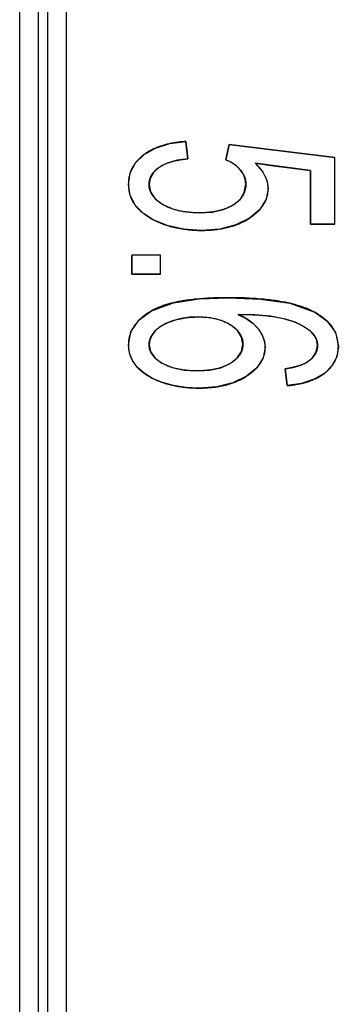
# Model space of a CAD drawing. Header units: millimetres. Extents: x -360 to -91, y -544 to -437.
# Tile 30 of 40: x -176.03 to -172.62, y -492.28 to -481.75. Entities that reach past the tile are written whole.
import ezdxf

# ---------------------------------------------------------------- set-up
doc = ezdxf.new("R2010")
doc.units = ezdxf.units.MM
doc.header["$LTSCALE"] = 16.335
doc.layers.get('0').update_dxf_attribs({"linetype": 'CONTINUOUS'})

msp = doc.modelspace()

# ---------------------------------------------------------------- linework, layer by layer
at = {"color": 3, "linetype": 'Continuous'}
for p, q in [((-176.029, -493.888), (-176.029, -464.888)), ((-175.529, -523.488), (-175.529, -464.888)), ((-175.829, -523.288), (-175.829, -465.088)), ((-175.729, -523.288), (-175.729, -465.088))]:
    msp.add_line(p, q, dxfattribs=at)
at = {"color": 7, "linetype": 'Continuous'}
for p, q in [((-174.253, -483.049), (-174.229, -483.233)), ((-174.229, -483.233), (-174.253, -483.049)), ((-173.789, -483.08), (-173.822, -483.245)), ((-173.822, -483.245), (-173.789, -483.08)), ((-173.413, -483.126), (-173.789, -483.08)), ((-173.789, -483.08), (-173.413, -483.126)), ((-172.659, -483.219), (-173.413, -483.126)), ((-173.413, -483.126), (-172.659, -483.219)), ((-172.659, -483.932), (-172.659, -483.219)), ((-172.659, -483.932), (-172.659, -483.219)), ((-174.356, -483.253), (-174.35, -483.251)), ((-174.35, -483.251), (-174.344, -483.25)), ((-173.509, -483.282), (-173.312, -483.308)), ((-172.918, -483.359), (-173.509, -483.282)), ((-173.312, -483.308), (-173.115, -483.333)), ((-173.115, -483.333), (-172.918, -483.359)), ((-172.918, -483.359), (-172.918, -483.932)), ((-172.918, -483.932), (-172.918, -483.359)), ((-173.743, -483.727), (-173.75, -483.731)), ((-173.845, -483.775), (-173.849, -483.776)), ((-173.835, -483.771), (-173.839, -483.773)), ((-172.659, -483.932), (-172.918, -483.932)), ((-172.918, -483.932), (-172.659, -483.932)), ((-174.522, -484.265), (-174.829, -484.265)), ((-174.522, -484.265), (-174.829, -484.265)), ((-174.829, -484.265), (-174.829, -484.468)), ((-174.829, -484.468), (-174.829, -484.265)), ((-174.522, -484.468), (-174.522, -484.265)), ((-174.522, -484.468), (-174.522, -484.265)), ((-174.522, -484.468), (-174.829, -484.468)), ((-174.829, -484.468), (-174.522, -484.468)), ((-173.139, -484.781), (-172.872, -484.877)), ((-174.753, -484.961), (-174.62, -484.862)), ((-173.695, -484.899), (-173.607, -484.943)), ((-172.868, -484.879), (-172.872, -484.877)), ((-172.865, -484.881), (-172.868, -484.879)), ((-172.861, -484.883), (-172.865, -484.881)), ((-172.922, -485.077), (-172.914, -485.083)), ((-174.698, -485.53), (-174.771, -485.465)), ((-173.993, -485.495), (-174.005, -485.496)), ((-173.168, -485.662), (-173.189, -485.483)), ((-173.189, -485.483), (-173.168, -485.662)), ((-173.115, -485.469), (-173.122, -485.471)), ((-173.109, -485.468), (-173.115, -485.469)), ((-173.102, -485.466), (-173.109, -485.468)), ((-173.097, -485.465), (-173.102, -485.466)), ((-173.089, -485.463), (-173.097, -485.465)), ((-173.61, -485.566), (-173.602, -485.561)), ((-173.602, -485.561), (-173.61, -485.566))]:
    msp.add_line(p, q, dxfattribs=at)
for points in [[(-174.699, -483.189), (-174.575, -483.119), (-174.424, -483.072), (-174.253, -483.049)], [(-174.424, -483.072), (-174.427, -483.073), (-174.439, -483.076), (-174.452, -483.078), (-174.464, -483.082), (-174.476, -483.085), (-174.487, -483.088), (-174.499, -483.092), (-174.511, -483.095), (-174.522, -483.099), (-174.533, -483.103), (-174.544, -483.107), (-174.555, -483.111), (-174.566, -483.115), (-174.577, -483.12), (-174.587, -483.124), (-174.597, -483.129), (-174.607, -483.134), (-174.617, -483.139), (-174.627, -483.144), (-174.637, -483.149), (-174.646, -483.154), (-174.655, -483.16), (-174.664, -483.165), (-174.673, -483.171), (-174.682, -483.177), (-174.691, -483.183), (-174.699, -483.189)], [(-174.326, -483.056), (-174.333, -483.057), (-174.341, -483.058), (-174.349, -483.059), (-174.357, -483.06), (-174.364, -483.061), (-174.372, -483.062), (-174.38, -483.064), (-174.387, -483.065), (-174.395, -483.066), (-174.402, -483.068), (-174.409, -483.069), (-174.417, -483.071), (-174.424, -483.072)], [(-174.253, -483.049), (-174.261, -483.05), (-174.268, -483.05), (-174.275, -483.051), (-174.283, -483.051), (-174.29, -483.052), (-174.297, -483.053), (-174.304, -483.053), (-174.311, -483.054), (-174.318, -483.055), (-174.326, -483.056)], [(-174.699, -483.189), (-174.708, -483.196), (-174.717, -483.203), (-174.725, -483.21), (-174.733, -483.217), (-174.741, -483.224), (-174.749, -483.231), (-174.756, -483.238), (-174.763, -483.245), (-174.77, -483.253), (-174.777, -483.26), (-174.783, -483.268), (-174.789, -483.275), (-174.795, -483.283), (-174.801, -483.29), (-174.806, -483.298), (-174.811, -483.305), (-174.816, -483.313), (-174.82, -483.321), (-174.825, -483.329), (-174.829, -483.337), (-174.833, -483.345), (-174.836, -483.353), (-174.84, -483.361), (-174.843, -483.37), (-174.846, -483.378), (-174.849, -483.387), (-174.851, -483.396), (-174.854, -483.406), (-174.856, -483.415), (-174.859, -483.425), (-174.86, -483.435), (-174.862, -483.445), (-174.864, -483.455), (-174.865, -483.466), (-174.866, -483.476), (-174.866, -483.487), (-174.867, -483.498), (-174.867, -483.508)], [(-174.867, -483.508), (-174.849, -483.386), (-174.791, -483.277), (-174.699, -483.189)], [(-174.229, -483.233), (-174.346, -483.25), (-174.452, -483.281), (-174.541, -483.328)], [(-174.334, -483.248), (-174.327, -483.247), (-174.32, -483.246), (-174.313, -483.244), (-174.305, -483.243), (-174.298, -483.242), (-174.291, -483.241), (-174.283, -483.24), (-174.276, -483.239), (-174.268, -483.238), (-174.26, -483.237), (-174.253, -483.236), (-174.245, -483.235), (-174.237, -483.234), (-174.229, -483.233)], [(-174.541, -483.328), (-174.598, -483.379), (-174.632, -483.44), (-174.645, -483.508)], [(-174.599, -483.381), (-174.596, -483.378), (-174.594, -483.376), (-174.592, -483.373), (-174.589, -483.37), (-174.586, -483.367), (-174.584, -483.364), (-174.581, -483.362), (-174.578, -483.359), (-174.576, -483.356), (-174.573, -483.353), (-174.57, -483.351), (-174.567, -483.348), (-174.564, -483.345), (-174.561, -483.343), (-174.558, -483.34), (-174.555, -483.338), (-174.551, -483.335), (-174.548, -483.333), (-174.545, -483.33), (-174.541, -483.328)], [(-174.541, -483.328), (-174.537, -483.325), (-174.533, -483.322), (-174.528, -483.319), (-174.524, -483.316), (-174.519, -483.313), (-174.514, -483.311), (-174.51, -483.308), (-174.505, -483.305), (-174.5, -483.303), (-174.495, -483.3), (-174.49, -483.298), (-174.485, -483.295), (-174.48, -483.293), (-174.475, -483.291), (-174.47, -483.288), (-174.465, -483.286), (-174.46, -483.284), (-174.455, -483.282), (-174.45, -483.28)], [(-174.45, -483.28), (-174.445, -483.278), (-174.44, -483.276), (-174.435, -483.275), (-174.429, -483.273), (-174.424, -483.271), (-174.418, -483.269), (-174.413, -483.268), (-174.408, -483.266), (-174.402, -483.264), (-174.396, -483.263), (-174.391, -483.261), (-174.385, -483.26), (-174.379, -483.258), (-174.374, -483.257), (-174.368, -483.255), (-174.362, -483.254), (-174.356, -483.253)], [(-174.344, -483.25), (-174.337, -483.249), (-174.334, -483.248)], [(-173.822, -483.245), (-173.815, -483.248), (-173.809, -483.251), (-173.802, -483.254), (-173.795, -483.257), (-173.789, -483.26), (-173.782, -483.263), (-173.776, -483.267), (-173.769, -483.27), (-173.763, -483.274), (-173.757, -483.277), (-173.751, -483.281), (-173.745, -483.285), (-173.74, -483.289), (-173.734, -483.293), (-173.728, -483.297), (-173.723, -483.301), (-173.717, -483.305), (-173.712, -483.31), (-173.707, -483.314), (-173.702, -483.319), (-173.697, -483.323), (-173.692, -483.328), (-173.687, -483.332), (-173.682, -483.337), (-173.678, -483.342), (-173.673, -483.347), (-173.669, -483.352)], [(-173.669, -483.352), (-173.711, -483.31), (-173.763, -483.274), (-173.822, -483.245)], [(-173.509, -483.282), (-173.433, -483.369), (-173.386, -483.461), (-173.371, -483.553)], [(-173.432, -483.37), (-173.435, -483.365), (-173.439, -483.36), (-173.443, -483.355), (-173.446, -483.35), (-173.45, -483.345), (-173.454, -483.34), (-173.458, -483.335), (-173.462, -483.33), (-173.467, -483.325), (-173.471, -483.32), (-173.475, -483.316), (-173.48, -483.311), (-173.484, -483.306), (-173.489, -483.301), (-173.494, -483.296), (-173.499, -483.291), (-173.504, -483.287), (-173.509, -483.282)], [(-174.645, -483.508), (-174.645, -483.504), (-174.644, -483.499), (-174.644, -483.494), (-174.644, -483.49), (-174.643, -483.485), (-174.643, -483.48), (-174.642, -483.476), (-174.641, -483.471), (-174.64, -483.467), (-174.639, -483.463), (-174.638, -483.458), (-174.637, -483.454), (-174.636, -483.45), (-174.635, -483.446), (-174.633, -483.441), (-174.632, -483.437), (-174.63, -483.433), (-174.629, -483.429), (-174.627, -483.425), (-174.625, -483.421), (-174.623, -483.418), (-174.621, -483.414), (-174.619, -483.41), (-174.617, -483.406), (-174.614, -483.402), (-174.612, -483.399), (-174.609, -483.395), (-174.607, -483.392), (-174.604, -483.388), (-174.601, -483.385), (-174.599, -483.381)], [(-173.669, -483.352), (-173.665, -483.357), (-173.661, -483.361), (-173.658, -483.366), (-173.654, -483.371), (-173.651, -483.376), (-173.648, -483.381), (-173.644, -483.385), (-173.641, -483.39), (-173.639, -483.395), (-173.636, -483.4), (-173.633, -483.405), (-173.631, -483.41), (-173.628, -483.415), (-173.626, -483.42), (-173.624, -483.425), (-173.622, -483.431), (-173.621, -483.436), (-173.619, -483.441), (-173.617, -483.446), (-173.616, -483.451), (-173.615, -483.457), (-173.614, -483.462), (-173.613, -483.467), (-173.612, -483.473), (-173.611, -483.478), (-173.61, -483.484), (-173.61, -483.489), (-173.61, -483.494), (-173.609, -483.5), (-173.609, -483.506)], [(-173.609, -483.506), (-173.616, -483.452), (-173.636, -483.4), (-173.669, -483.352)], [(-173.371, -483.553), (-173.371, -483.546), (-173.371, -483.539), (-173.371, -483.533), (-173.372, -483.526), (-173.373, -483.519), (-173.373, -483.513), (-173.374, -483.506), (-173.376, -483.5), (-173.377, -483.493), (-173.378, -483.487), (-173.38, -483.48), (-173.382, -483.473), (-173.384, -483.467), (-173.386, -483.46), (-173.388, -483.454), (-173.391, -483.447), (-173.393, -483.441), (-173.396, -483.434), (-173.399, -483.428), (-173.402, -483.421), (-173.405, -483.415), (-173.409, -483.408), (-173.412, -483.402), (-173.416, -483.395), (-173.42, -483.389), (-173.424, -483.383), (-173.428, -483.376), (-173.432, -483.37)], [(-174.867, -483.508), (-174.867, -483.515), (-174.866, -483.521), (-174.866, -483.528), (-174.866, -483.534), (-174.865, -483.54), (-174.865, -483.546), (-174.864, -483.552), (-174.863, -483.558), (-174.862, -483.564), (-174.862, -483.57), (-174.861, -483.576), (-174.86, -483.582), (-174.858, -483.588), (-174.857, -483.594), (-174.856, -483.6), (-174.855, -483.605), (-174.853, -483.611), (-174.852, -483.616), (-174.85, -483.622), (-174.848, -483.627)], [(-174.6, -483.887), (-174.705, -483.819), (-174.792, -483.734), (-174.848, -483.627), (-174.867, -483.508)], [(-174.578, -483.662), (-174.58, -483.661), (-174.584, -483.657), (-174.588, -483.652), (-174.591, -483.648), (-174.595, -483.643), (-174.599, -483.639), (-174.602, -483.634), (-174.605, -483.63), (-174.609, -483.625), (-174.612, -483.621), (-174.614, -483.616), (-174.617, -483.611), (-174.62, -483.607), (-174.622, -483.602), (-174.625, -483.597), (-174.627, -483.592), (-174.629, -483.588), (-174.631, -483.583), (-174.633, -483.578), (-174.635, -483.573), (-174.636, -483.568), (-174.638, -483.563), (-174.639, -483.559), (-174.64, -483.554), (-174.641, -483.549), (-174.642, -483.544), (-174.643, -483.539), (-174.644, -483.534), (-174.644, -483.529), (-174.644, -483.524), (-174.645, -483.519), (-174.645, -483.514), (-174.645, -483.508)], [(-174.645, -483.508), (-174.629, -483.586), (-174.579, -483.661), (-174.498, -483.724)], [(-173.743, -483.727), (-173.672, -483.669), (-173.626, -483.593), (-173.609, -483.506)], [(-173.609, -483.506), (-173.61, -483.511), (-173.61, -483.517), (-173.61, -483.523), (-173.611, -483.529), (-173.611, -483.535), (-173.612, -483.54), (-173.613, -483.546), (-173.614, -483.551), (-173.615, -483.557), (-173.616, -483.562), (-173.617, -483.567), (-173.619, -483.572), (-173.62, -483.577), (-173.622, -483.582), (-173.623, -483.587), (-173.625, -483.592), (-173.627, -483.597), (-173.629, -483.602), (-173.631, -483.606), (-173.633, -483.611), (-173.635, -483.616), (-173.638, -483.62), (-173.64, -483.625), (-173.643, -483.629), (-173.645, -483.633), (-173.648, -483.638), (-173.651, -483.642), (-173.654, -483.646), (-173.657, -483.65), (-173.661, -483.654), (-173.664, -483.658), (-173.667, -483.662), (-173.671, -483.666)], [(-173.371, -483.553), (-173.392, -483.667), (-173.46, -483.777), (-173.571, -483.87)], [(-173.461, -483.778), (-173.459, -483.776), (-173.454, -483.77), (-173.449, -483.764), (-173.443, -483.757), (-173.438, -483.751), (-173.434, -483.744), (-173.429, -483.738), (-173.425, -483.731), (-173.42, -483.724), (-173.416, -483.717), (-173.412, -483.711), (-173.408, -483.704), (-173.405, -483.697), (-173.401, -483.69), (-173.398, -483.683), (-173.395, -483.676), (-173.392, -483.669), (-173.39, -483.662), (-173.387, -483.655), (-173.385, -483.648), (-173.383, -483.641), (-173.381, -483.634), (-173.379, -483.626), (-173.377, -483.619), (-173.376, -483.612), (-173.375, -483.605), (-173.373, -483.597), (-173.373, -483.59), (-173.372, -483.583), (-173.371, -483.575), (-173.371, -483.568), (-173.371, -483.56), (-173.371, -483.553)], [(-174.848, -483.627), (-174.847, -483.632), (-174.845, -483.638), (-174.843, -483.643), (-174.841, -483.648), (-174.839, -483.653), (-174.837, -483.658), (-174.834, -483.664), (-174.832, -483.669), (-174.83, -483.674), (-174.827, -483.679), (-174.825, -483.684), (-174.822, -483.688), (-174.819, -483.693), (-174.817, -483.698), (-174.814, -483.703), (-174.811, -483.707), (-174.808, -483.712), (-174.805, -483.717), (-174.802, -483.721), (-174.799, -483.726), (-174.796, -483.73), (-174.792, -483.734)], [(-174.792, -483.734), (-174.789, -483.739), (-174.785, -483.743), (-174.781, -483.748), (-174.778, -483.752), (-174.774, -483.756), (-174.77, -483.761), (-174.766, -483.765), (-174.762, -483.769), (-174.758, -483.773), (-174.754, -483.777), (-174.749, -483.781), (-174.745, -483.785), (-174.741, -483.789), (-174.736, -483.793), (-174.732, -483.797), (-174.727, -483.801), (-174.723, -483.805), (-174.718, -483.809), (-174.713, -483.812), (-174.709, -483.816), (-174.704, -483.82)], [(-174.498, -483.724), (-174.503, -483.721), (-174.507, -483.719), (-174.512, -483.716), (-174.517, -483.713), (-174.521, -483.71), (-174.525, -483.707), (-174.53, -483.704), (-174.534, -483.701), (-174.538, -483.698), (-174.542, -483.695), (-174.546, -483.691), (-174.55, -483.688), (-174.554, -483.685), (-174.557, -483.682), (-174.561, -483.679), (-174.565, -483.676), (-174.568, -483.672), (-174.572, -483.669), (-174.575, -483.666), (-174.578, -483.662)], [(-174.253, -483.803), (-174.256, -483.803), (-174.267, -483.801), (-174.278, -483.8), (-174.288, -483.798), (-174.299, -483.796), (-174.309, -483.794), (-174.319, -483.792), (-174.329, -483.79), (-174.339, -483.787), (-174.349, -483.785), (-174.359, -483.782), (-174.368, -483.78), (-174.378, -483.777), (-174.387, -483.774), (-174.397, -483.771), (-174.406, -483.767), (-174.415, -483.764), (-174.424, -483.761), (-174.432, -483.757), (-174.441, -483.753), (-174.45, -483.75), (-174.458, -483.746), (-174.466, -483.742), (-174.474, -483.738), (-174.482, -483.733), (-174.49, -483.729), (-174.498, -483.724)], [(-174.498, -483.724), (-174.385, -483.774), (-174.253, -483.803), (-174.108, -483.812)], [(-174.108, -483.812), (-173.971, -483.804), (-173.848, -483.776), (-173.743, -483.727)], [(-173.743, -483.727), (-173.748, -483.73), (-173.753, -483.732), (-173.757, -483.735), (-173.762, -483.738), (-173.767, -483.741), (-173.772, -483.743), (-173.777, -483.746), (-173.782, -483.749), (-173.787, -483.751), (-173.792, -483.754), (-173.797, -483.756), (-173.803, -483.758), (-173.808, -483.761), (-173.813, -483.763), (-173.819, -483.765), (-173.824, -483.767), (-173.829, -483.769), (-173.835, -483.771)], [(-173.671, -483.666), (-173.672, -483.668), (-173.675, -483.671), (-173.678, -483.674), (-173.681, -483.677), (-173.684, -483.68), (-173.688, -483.684), (-173.691, -483.687), (-173.694, -483.69), (-173.698, -483.693), (-173.701, -483.696), (-173.705, -483.699), (-173.708, -483.702), (-173.712, -483.705), (-173.715, -483.707), (-173.719, -483.71), (-173.723, -483.713), (-173.727, -483.716), (-173.731, -483.719), (-173.735, -483.721), (-173.739, -483.724), (-173.743, -483.727)], [(-174.704, -483.82), (-174.699, -483.824), (-174.693, -483.828), (-174.687, -483.832), (-174.682, -483.836), (-174.676, -483.84), (-174.67, -483.844), (-174.664, -483.848), (-174.658, -483.852), (-174.652, -483.856), (-174.646, -483.86), (-174.64, -483.864), (-174.633, -483.868), (-174.627, -483.872), (-174.62, -483.875), (-174.614, -483.879), (-174.607, -483.883), (-174.6, -483.887)], [(-174.108, -483.812), (-174.117, -483.812), (-174.127, -483.812), (-174.136, -483.812), (-174.146, -483.812), (-174.155, -483.812), (-174.164, -483.811), (-174.174, -483.811), (-174.183, -483.81), (-174.192, -483.81), (-174.201, -483.809), (-174.21, -483.808), (-174.219, -483.807), (-174.227, -483.806), (-174.236, -483.805), (-174.245, -483.804), (-174.253, -483.803)], [(-173.967, -483.803), (-173.975, -483.804), (-173.983, -483.805), (-173.992, -483.806), (-174, -483.807), (-174.009, -483.808), (-174.018, -483.809), (-174.026, -483.81), (-174.035, -483.81), (-174.044, -483.811), (-174.053, -483.811), (-174.062, -483.812), (-174.071, -483.812), (-174.08, -483.812), (-174.089, -483.812), (-174.098, -483.812), (-174.108, -483.812)], [(-173.849, -483.776), (-173.855, -483.778), (-173.862, -483.78), (-173.868, -483.782), (-173.875, -483.784), (-173.881, -483.786), (-173.888, -483.788), (-173.895, -483.789), (-173.902, -483.791), (-173.909, -483.793), (-173.916, -483.794), (-173.923, -483.796), (-173.93, -483.797), (-173.937, -483.798), (-173.945, -483.8), (-173.952, -483.801), (-173.959, -483.802), (-173.967, -483.803)], [(-173.839, -483.773), (-173.843, -483.774), (-173.845, -483.775)], [(-173.571, -483.87), (-173.564, -483.866), (-173.558, -483.862), (-173.551, -483.857), (-173.545, -483.853), (-173.539, -483.848), (-173.533, -483.844), (-173.527, -483.839), (-173.522, -483.835), (-173.516, -483.83), (-173.51, -483.826), (-173.505, -483.821), (-173.5, -483.816), (-173.494, -483.812), (-173.489, -483.807), (-173.484, -483.802), (-173.479, -483.797), (-173.474, -483.793), (-173.47, -483.788), (-173.465, -483.783), (-173.461, -483.778)], [(-174.084, -484), (-174.276, -483.987), (-174.45, -483.948), (-174.6, -483.887)], [(-174.6, -483.887), (-174.585, -483.894), (-174.569, -483.902), (-174.553, -483.91), (-174.537, -483.917), (-174.52, -483.923), (-174.503, -483.93), (-174.486, -483.936), (-174.469, -483.942), (-174.451, -483.948), (-174.435, -483.953), (-174.418, -483.958), (-174.401, -483.962), (-174.384, -483.966), (-174.367, -483.97), (-174.35, -483.974), (-174.332, -483.978), (-174.314, -483.981), (-174.296, -483.984), (-174.278, -483.987), (-174.26, -483.989), (-174.241, -483.992), (-174.222, -483.994), (-174.203, -483.995), (-174.184, -483.997), (-174.164, -483.998), (-174.144, -483.999), (-174.124, -484), (-174.104, -484), (-174.084, -484)], [(-173.571, -483.87), (-173.715, -483.942), (-173.889, -483.986), (-174.084, -484)], [(-174.084, -484), (-174.066, -484), (-174.049, -484), (-174.032, -483.999), (-174.015, -483.999), (-173.998, -483.998), (-173.981, -483.997), (-173.965, -483.995), (-173.949, -483.994), (-173.933, -483.992), (-173.917, -483.99), (-173.901, -483.988), (-173.886, -483.985), (-173.87, -483.983), (-173.855, -483.98), (-173.84, -483.977), (-173.826, -483.974), (-173.811, -483.971), (-173.797, -483.967), (-173.783, -483.963), (-173.769, -483.959), (-173.755, -483.955), (-173.742, -483.951), (-173.728, -483.947), (-173.715, -483.942)], [(-173.715, -483.942), (-173.706, -483.939), (-173.698, -483.935), (-173.689, -483.932), (-173.68, -483.928), (-173.672, -483.925), (-173.664, -483.921), (-173.655, -483.917), (-173.647, -483.913), (-173.639, -483.909), (-173.631, -483.905), (-173.623, -483.901), (-173.616, -483.897), (-173.608, -483.893), (-173.6, -483.888), (-173.593, -483.884), (-173.585, -483.879), (-173.578, -483.875), (-173.571, -483.87)], [(-174.62, -484.862), (-174.385, -484.775), (-174.108, -484.733), (-173.8, -484.721)], [(-174.385, -484.775), (-174.398, -484.778), (-174.41, -484.781), (-174.422, -484.784), (-174.434, -484.787), (-174.446, -484.791), (-174.458, -484.794), (-174.47, -484.798), (-174.482, -484.802), (-174.493, -484.806), (-174.505, -484.81), (-174.516, -484.814), (-174.527, -484.818), (-174.538, -484.823), (-174.549, -484.827), (-174.559, -484.832), (-174.57, -484.837), (-174.58, -484.841), (-174.59, -484.846), (-174.6, -484.851), (-174.61, -484.856), (-174.62, -484.862)], [(-174.107, -484.733), (-174.125, -484.735), (-174.142, -484.736), (-174.16, -484.738), (-174.177, -484.74), (-174.195, -484.742), (-174.212, -484.744), (-174.229, -484.746), (-174.246, -484.749), (-174.263, -484.751), (-174.277, -484.753), (-174.291, -484.756), (-174.305, -484.758), (-174.318, -484.76), (-174.332, -484.763), (-174.346, -484.766), (-174.359, -484.769), (-174.372, -484.772), (-174.385, -484.775)], [(-173.8, -484.721), (-173.823, -484.721), (-173.846, -484.721), (-173.868, -484.721), (-173.89, -484.722), (-173.913, -484.722), (-173.935, -484.723), (-173.956, -484.724), (-173.978, -484.725), (-174, -484.726), (-174.021, -484.727), (-174.042, -484.728), (-174.064, -484.73), (-174.085, -484.732), (-174.107, -484.733)], [(-173.8, -484.721), (-173.452, -484.735), (-173.139, -484.781)], [(-173.453, -484.735), (-173.477, -484.733), (-173.501, -484.731), (-173.525, -484.73), (-173.549, -484.728), (-173.574, -484.727), (-173.598, -484.726), (-173.622, -484.724), (-173.647, -484.724), (-173.672, -484.723), (-173.697, -484.722), (-173.723, -484.721), (-173.748, -484.721), (-173.774, -484.721), (-173.8, -484.721)], [(-173.14, -484.781), (-173.156, -484.777), (-173.173, -484.774), (-173.189, -484.77), (-173.206, -484.767), (-173.224, -484.764), (-173.241, -484.761), (-173.258, -484.758), (-173.276, -484.755), (-173.295, -484.752), (-173.314, -484.75), (-173.334, -484.747), (-173.353, -484.745), (-173.373, -484.743), (-173.393, -484.74), (-173.413, -484.738), (-173.433, -484.737), (-173.453, -484.735)], [(-172.872, -484.877), (-172.883, -484.871), (-172.895, -484.866), (-172.906, -484.86), (-172.918, -484.855), (-172.929, -484.849), (-172.941, -484.844), (-172.953, -484.839), (-172.965, -484.834), (-172.978, -484.83), (-172.99, -484.825), (-173.003, -484.82), (-173.016, -484.816), (-173.029, -484.812), (-173.042, -484.807), (-173.056, -484.803), (-173.069, -484.799), (-173.083, -484.795), (-173.097, -484.792), (-173.111, -484.788), (-173.125, -484.784), (-173.14, -484.781)], [(-174.667, -484.891), (-174.676, -484.897), (-174.684, -484.903), (-174.692, -484.909), (-174.7, -484.915), (-174.708, -484.921), (-174.715, -484.927), (-174.722, -484.933), (-174.73, -484.939), (-174.737, -484.946), (-174.743, -484.952), (-174.75, -484.958), (-174.756, -484.965), (-174.763, -484.972), (-174.769, -484.978), (-174.775, -484.985), (-174.781, -484.992), (-174.786, -484.999), (-174.792, -485.006), (-174.797, -485.013), (-174.802, -485.02), (-174.807, -485.028), (-174.812, -485.035), (-174.816, -485.042), (-174.821, -485.05), (-174.825, -485.057), (-174.829, -485.065), (-174.833, -485.072), (-174.836, -485.08), (-174.84, -485.088)], [(-174.62, -484.862), (-174.624, -484.864), (-174.629, -484.867), (-174.633, -484.87), (-174.638, -484.872), (-174.642, -484.875), (-174.646, -484.878), (-174.651, -484.88), (-174.655, -484.883), (-174.659, -484.886), (-174.663, -484.888), (-174.667, -484.891)], [(-173.695, -484.899), (-173.667, -484.899), (-173.64, -484.899), (-173.614, -484.9), (-173.587, -484.901), (-173.561, -484.902), (-173.536, -484.903), (-173.51, -484.904), (-173.488, -484.905), (-173.467, -484.907), (-173.445, -484.908), (-173.424, -484.91), (-173.403, -484.912), (-173.383, -484.914), (-173.362, -484.917), (-173.342, -484.919), (-173.322, -484.922), (-173.302, -484.925), (-173.282, -484.929), (-173.263, -484.932), (-173.243, -484.936), (-173.224, -484.94), (-173.205, -484.945), (-173.186, -484.949)], [(-173.186, -484.949), (-173.345, -484.919), (-173.515, -484.904), (-173.695, -484.899)], [(-173.605, -484.944), (-173.611, -484.941), (-173.617, -484.938), (-173.622, -484.935), (-173.628, -484.931), (-173.634, -484.928), (-173.639, -484.925), (-173.645, -484.922), (-173.651, -484.919), (-173.657, -484.916), (-173.663, -484.913), (-173.67, -484.91), (-173.676, -484.907), (-173.682, -484.904), (-173.688, -484.902), (-173.695, -484.899)], [(-172.872, -484.877), (-172.743, -484.968), (-172.652, -485.094), (-172.62, -485.245)], [(-172.744, -484.968), (-172.749, -484.963), (-172.754, -484.958), (-172.759, -484.954), (-172.765, -484.949), (-172.77, -484.945), (-172.775, -484.941), (-172.781, -484.936), (-172.786, -484.932), (-172.792, -484.928), (-172.798, -484.923), (-172.804, -484.919), (-172.81, -484.915), (-172.816, -484.911), (-172.822, -484.907), (-172.828, -484.903), (-172.834, -484.899), (-172.841, -484.895), (-172.847, -484.891), (-172.854, -484.887), (-172.861, -484.883)], [(-174.867, -485.228), (-174.84, -485.088), (-174.753, -484.961)], [(-174.384, -484.965), (-174.46, -484.994), (-174.526, -485.031), (-174.579, -485.076)], [(-174.525, -485.031), (-174.522, -485.028), (-174.518, -485.026), (-174.514, -485.023), (-174.51, -485.021), (-174.507, -485.019), (-174.503, -485.016), (-174.499, -485.014), (-174.495, -485.012), (-174.491, -485.009), (-174.487, -485.007), (-174.482, -485.005), (-174.478, -485.003), (-174.474, -485.001), (-174.47, -484.999), (-174.465, -484.997), (-174.461, -484.995), (-174.458, -484.993)], [(-174.458, -484.993), (-174.454, -484.991), (-174.449, -484.989), (-174.444, -484.987), (-174.44, -484.985), (-174.435, -484.983), (-174.43, -484.981), (-174.425, -484.979), (-174.42, -484.978), (-174.415, -484.976), (-174.41, -484.974), (-174.405, -484.972), (-174.4, -484.97), (-174.394, -484.969), (-174.389, -484.967), (-174.384, -484.965)], [(-174.384, -484.965), (-174.372, -484.962), (-174.36, -484.959), (-174.348, -484.955), (-174.336, -484.952), (-174.324, -484.95), (-174.312, -484.947), (-174.3, -484.944), (-174.287, -484.942), (-174.275, -484.94), (-174.262, -484.938), (-174.249, -484.936), (-174.236, -484.934), (-174.223, -484.933), (-174.21, -484.931), (-174.197, -484.93), (-174.184, -484.929), (-174.171, -484.928), (-174.157, -484.928), (-174.144, -484.927), (-174.13, -484.927), (-174.117, -484.927)], [(-174.117, -484.927), (-174.211, -484.931), (-174.3, -484.944), (-174.384, -484.965)], [(-174.117, -484.927), (-174.103, -484.927), (-174.089, -484.927), (-174.075, -484.928), (-174.062, -484.928), (-174.049, -484.929), (-174.036, -484.93), (-174.023, -484.931), (-174.01, -484.933), (-173.997, -484.934), (-173.985, -484.936), (-173.973, -484.938), (-173.961, -484.94), (-173.949, -484.942), (-173.937, -484.945), (-173.925, -484.948), (-173.914, -484.951), (-173.902, -484.954), (-173.891, -484.957), (-173.88, -484.96), (-173.869, -484.964), (-173.859, -484.968), (-173.849, -484.972), (-173.838, -484.976), (-173.828, -484.981), (-173.819, -484.985), (-173.809, -484.99), (-173.8, -484.995), (-173.79, -485), (-173.781, -485.006), (-173.773, -485.011)], [(-173.773, -485.011), (-173.871, -484.964), (-173.987, -484.936), (-174.117, -484.927)], [(-173.773, -485.011), (-173.768, -485.014), (-173.764, -485.017), (-173.76, -485.02), (-173.756, -485.023), (-173.752, -485.026), (-173.748, -485.028), (-173.744, -485.031), (-173.74, -485.034), (-173.736, -485.037), (-173.733, -485.04), (-173.729, -485.043), (-173.726, -485.046), (-173.722, -485.05), (-173.719, -485.053), (-173.715, -485.056), (-173.712, -485.059), (-173.709, -485.062), (-173.706, -485.065), (-173.703, -485.069), (-173.7, -485.072)], [(-173.641, -485.218), (-173.655, -485.144), (-173.699, -485.072), (-173.773, -485.011)], [(-173.607, -484.943), (-173.532, -484.996), (-173.474, -485.057)], [(-173.574, -484.964), (-173.577, -484.962), (-173.58, -484.96), (-173.583, -484.958), (-173.586, -484.956), (-173.59, -484.954), (-173.593, -484.952), (-173.596, -484.95), (-173.599, -484.948), (-173.602, -484.946), (-173.605, -484.944)], [(-173.533, -484.996), (-173.536, -484.994), (-173.539, -484.991), (-173.542, -484.989), (-173.545, -484.986), (-173.548, -484.984), (-173.551, -484.981), (-173.554, -484.979), (-173.558, -484.976), (-173.561, -484.974), (-173.564, -484.972), (-173.567, -484.969), (-173.571, -484.967), (-173.574, -484.964)], [(-173.474, -485.057), (-173.477, -485.054), (-173.48, -485.05), (-173.483, -485.046), (-173.486, -485.042), (-173.489, -485.039), (-173.492, -485.035), (-173.496, -485.032), (-173.499, -485.028), (-173.502, -485.025), (-173.506, -485.021), (-173.509, -485.018), (-173.513, -485.014), (-173.517, -485.011), (-173.52, -485.007), (-173.524, -485.004), (-173.528, -485), (-173.532, -484.997), (-173.533, -484.996)], [(-173.186, -484.949), (-173.174, -484.953), (-173.161, -484.956), (-173.149, -484.96), (-173.137, -484.964), (-173.126, -484.968), (-173.114, -484.972), (-173.103, -484.976), (-173.092, -484.98), (-173.081, -484.984), (-173.071, -484.988), (-173.061, -484.992), (-173.052, -484.997), (-173.042, -485.001), (-173.033, -485.005), (-173.024, -485.01), (-173.015, -485.014), (-173.007, -485.019), (-172.998, -485.024), (-172.99, -485.029), (-172.982, -485.034), (-172.974, -485.039), (-172.966, -485.044), (-172.958, -485.049), (-172.951, -485.054), (-172.943, -485.06), (-172.936, -485.065), (-172.929, -485.071), (-172.922, -485.077)], [(-172.914, -485.083), (-172.991, -485.028), (-173.082, -484.984), (-173.186, -484.949)], [(-172.62, -485.245), (-172.621, -485.235), (-172.622, -485.225), (-172.622, -485.215), (-172.623, -485.205), (-172.625, -485.195), (-172.626, -485.186), (-172.628, -485.176), (-172.629, -485.167), (-172.631, -485.157), (-172.633, -485.148), (-172.636, -485.139), (-172.638, -485.131), (-172.641, -485.122), (-172.644, -485.114), (-172.647, -485.105), (-172.65, -485.097), (-172.654, -485.089), (-172.657, -485.081), (-172.661, -485.073), (-172.665, -485.066), (-172.669, -485.058), (-172.674, -485.051), (-172.678, -485.044), (-172.683, -485.037), (-172.688, -485.03), (-172.693, -485.023), (-172.698, -485.016), (-172.704, -485.009), (-172.71, -485.003), (-172.715, -484.996), (-172.721, -484.99), (-172.727, -484.984), (-172.734, -484.978), (-172.74, -484.971), (-172.744, -484.968)], [(-174.84, -485.088), (-174.842, -485.094), (-174.844, -485.099), (-174.846, -485.105), (-174.848, -485.111), (-174.85, -485.117), (-174.852, -485.123), (-174.854, -485.129), (-174.856, -485.135), (-174.857, -485.141), (-174.859, -485.147), (-174.86, -485.153), (-174.861, -485.159), (-174.862, -485.165), (-174.863, -485.171), (-174.864, -485.178), (-174.865, -485.184), (-174.865, -485.19), (-174.866, -485.196), (-174.866, -485.203), (-174.867, -485.209), (-174.867, -485.215), (-174.867, -485.222), (-174.867, -485.228)], [(-174.579, -485.076), (-174.616, -485.124), (-174.638, -485.175), (-174.645, -485.225)], [(-174.645, -485.225), (-174.645, -485.221), (-174.645, -485.217), (-174.644, -485.214), (-174.644, -485.21), (-174.644, -485.206), (-174.643, -485.202), (-174.643, -485.198), (-174.642, -485.194), (-174.642, -485.191), (-174.641, -485.187), (-174.64, -485.183), (-174.639, -485.179), (-174.638, -485.176), (-174.637, -485.172), (-174.636, -485.168), (-174.635, -485.165), (-174.634, -485.161), (-174.632, -485.158), (-174.631, -485.154), (-174.629, -485.151), (-174.628, -485.147), (-174.626, -485.144), (-174.625, -485.14), (-174.623, -485.137), (-174.621, -485.133), (-174.619, -485.13), (-174.617, -485.126), (-174.615, -485.123)], [(-174.615, -485.123), (-174.615, -485.122), (-174.613, -485.119), (-174.611, -485.117), (-174.609, -485.114), (-174.608, -485.111), (-174.606, -485.108), (-174.604, -485.106), (-174.602, -485.103), (-174.6, -485.1), (-174.598, -485.097), (-174.595, -485.095), (-174.593, -485.092), (-174.591, -485.089), (-174.589, -485.087), (-174.586, -485.084), (-174.584, -485.081), (-174.582, -485.079), (-174.579, -485.076)], [(-174.579, -485.076), (-174.576, -485.073), (-174.574, -485.071), (-174.571, -485.068), (-174.568, -485.065), (-174.565, -485.062), (-174.562, -485.06), (-174.559, -485.057), (-174.556, -485.054), (-174.553, -485.052), (-174.55, -485.049), (-174.547, -485.046), (-174.543, -485.044), (-174.54, -485.041), (-174.537, -485.039), (-174.533, -485.036), (-174.53, -485.034), (-174.526, -485.032), (-174.525, -485.031)], [(-173.7, -485.072), (-173.699, -485.073), (-173.696, -485.077), (-173.692, -485.081), (-173.689, -485.085), (-173.685, -485.089), (-173.682, -485.094), (-173.679, -485.098), (-173.676, -485.102), (-173.673, -485.107), (-173.671, -485.111), (-173.668, -485.116), (-173.666, -485.12), (-173.663, -485.125), (-173.661, -485.129), (-173.659, -485.134), (-173.657, -485.138), (-173.655, -485.143), (-173.653, -485.147), (-173.651, -485.152), (-173.65, -485.157), (-173.649, -485.161), (-173.647, -485.166), (-173.646, -485.171), (-173.645, -485.175), (-173.644, -485.18), (-173.643, -485.185), (-173.643, -485.189), (-173.642, -485.194), (-173.642, -485.199), (-173.641, -485.204), (-173.641, -485.209), (-173.641, -485.213), (-173.641, -485.218)], [(-173.402, -485.254), (-173.402, -485.247), (-173.403, -485.24), (-173.403, -485.233), (-173.404, -485.226), (-173.404, -485.219), (-173.405, -485.212), (-173.406, -485.206), (-173.408, -485.199), (-173.409, -485.192), (-173.41, -485.185), (-173.412, -485.179), (-173.414, -485.172), (-173.416, -485.165), (-173.418, -485.159), (-173.421, -485.152), (-173.423, -485.145), (-173.426, -485.139), (-173.429, -485.132), (-173.432, -485.126), (-173.435, -485.12), (-173.438, -485.113), (-173.441, -485.107), (-173.445, -485.101), (-173.449, -485.094), (-173.452, -485.088), (-173.456, -485.082), (-173.461, -485.076), (-173.465, -485.069), (-173.469, -485.063), (-173.474, -485.057)], [(-173.474, -485.057), (-173.434, -485.122), (-173.41, -485.189), (-173.402, -485.254)], [(-172.914, -485.083), (-172.912, -485.086), (-172.909, -485.088), (-172.907, -485.09), (-172.905, -485.092), (-172.902, -485.095), (-172.9, -485.097), (-172.898, -485.099), (-172.896, -485.102), (-172.893, -485.104), (-172.891, -485.107), (-172.889, -485.109), (-172.887, -485.111), (-172.885, -485.114), (-172.883, -485.116), (-172.882, -485.119), (-172.88, -485.121), (-172.878, -485.124), (-172.876, -485.126), (-172.875, -485.129)], [(-172.842, -485.234), (-172.851, -485.179), (-172.875, -485.128), (-172.914, -485.083)], [(-172.875, -485.129), (-172.872, -485.132), (-172.87, -485.135), (-172.868, -485.139), (-172.866, -485.142), (-172.864, -485.146), (-172.862, -485.15), (-172.86, -485.153), (-172.859, -485.157), (-172.857, -485.16), (-172.856, -485.164), (-172.854, -485.168), (-172.853, -485.171), (-172.852, -485.175), (-172.85, -485.179), (-172.849, -485.183), (-172.848, -485.186), (-172.847, -485.19), (-172.847, -485.194), (-172.846, -485.198), (-172.845, -485.202), (-172.845, -485.206), (-172.844, -485.21), (-172.844, -485.214), (-172.843, -485.218), (-172.843, -485.222), (-172.843, -485.226), (-172.843, -485.23), (-172.842, -485.234)], [(-174.867, -485.228), (-174.867, -485.235), (-174.866, -485.242), (-174.866, -485.248), (-174.866, -485.255), (-174.865, -485.262), (-174.864, -485.268), (-174.864, -485.274), (-174.863, -485.281), (-174.862, -485.287), (-174.861, -485.293), (-174.859, -485.299), (-174.858, -485.305), (-174.857, -485.311), (-174.855, -485.317), (-174.854, -485.323), (-174.852, -485.329), (-174.85, -485.334), (-174.848, -485.34), (-174.846, -485.345), (-174.844, -485.351), (-174.842, -485.356), (-174.84, -485.361), (-174.838, -485.366), (-174.835, -485.372), (-174.833, -485.377), (-174.83, -485.382), (-174.827, -485.387), (-174.824, -485.392)], [(-174.771, -485.465), (-174.824, -485.394), (-174.856, -485.315), (-174.867, -485.228)], [(-174.58, -485.367), (-174.582, -485.364), (-174.586, -485.361), (-174.589, -485.357), (-174.593, -485.353), (-174.596, -485.349), (-174.599, -485.346), (-174.602, -485.342), (-174.605, -485.338), (-174.608, -485.334), (-174.611, -485.33), (-174.614, -485.326), (-174.616, -485.322), (-174.619, -485.318), (-174.621, -485.314), (-174.624, -485.31), (-174.626, -485.306), (-174.628, -485.302), (-174.63, -485.298), (-174.631, -485.294), (-174.633, -485.29), (-174.635, -485.285), (-174.636, -485.281), (-174.637, -485.277), (-174.639, -485.273), (-174.64, -485.269), (-174.641, -485.264), (-174.642, -485.26), (-174.642, -485.256), (-174.643, -485.252), (-174.644, -485.247), (-174.644, -485.243), (-174.644, -485.238), (-174.645, -485.234), (-174.645, -485.23), (-174.645, -485.225)], [(-174.645, -485.225), (-174.629, -485.297), (-174.582, -485.365), (-174.507, -485.421)], [(-173.774, -485.423), (-173.701, -485.365), (-173.656, -485.295), (-173.641, -485.218)], [(-173.641, -485.218), (-173.641, -485.222), (-173.641, -485.227), (-173.641, -485.231), (-173.642, -485.235), (-173.642, -485.239), (-173.643, -485.243), (-173.643, -485.247), (-173.644, -485.251), (-173.644, -485.255), (-173.645, -485.259), (-173.646, -485.263), (-173.647, -485.266), (-173.648, -485.27), (-173.649, -485.274), (-173.65, -485.278), (-173.651, -485.281), (-173.652, -485.285), (-173.653, -485.289), (-173.654, -485.292), (-173.656, -485.296), (-173.657, -485.299), (-173.659, -485.303), (-173.66, -485.306), (-173.662, -485.309), (-173.663, -485.312), (-173.665, -485.315)], [(-173.641, -485.218), (-173.641, -485.225), (-173.642, -485.231)], [(-172.959, -485.414), (-172.895, -485.363), (-172.856, -485.3), (-172.842, -485.234)], [(-172.842, -485.234), (-172.843, -485.239), (-172.843, -485.243), (-172.843, -485.248), (-172.844, -485.252), (-172.844, -485.256), (-172.845, -485.261), (-172.845, -485.265), (-172.846, -485.269), (-172.847, -485.273), (-172.848, -485.277), (-172.849, -485.281), (-172.85, -485.286), (-172.851, -485.29), (-172.852, -485.293), (-172.854, -485.297), (-172.855, -485.301), (-172.857, -485.305), (-172.859, -485.309), (-172.86, -485.313), (-172.862, -485.316), (-172.864, -485.32), (-172.866, -485.323), (-172.868, -485.327), (-172.87, -485.33), (-172.873, -485.334), (-172.875, -485.337), (-172.877, -485.341), (-172.88, -485.344), (-172.882, -485.347), (-172.885, -485.351), (-172.888, -485.354), (-172.891, -485.357), (-172.893, -485.36)], [(-173.665, -485.315), (-173.666, -485.318), (-173.668, -485.32), (-173.669, -485.323), (-173.671, -485.326), (-173.673, -485.328), (-173.674, -485.331), (-173.676, -485.333), (-173.678, -485.336), (-173.679, -485.338), (-173.681, -485.341), (-173.683, -485.343), (-173.685, -485.346), (-173.687, -485.348), (-173.689, -485.351), (-173.691, -485.353), (-173.693, -485.355), (-173.695, -485.358), (-173.697, -485.36), (-173.699, -485.363)], [(-173.402, -485.254), (-173.423, -485.363), (-173.491, -485.47), (-173.602, -485.561)], [(-173.49, -485.469), (-173.485, -485.463), (-173.48, -485.457), (-173.474, -485.451), (-173.469, -485.444), (-173.465, -485.438), (-173.46, -485.431), (-173.455, -485.425), (-173.451, -485.418), (-173.447, -485.412), (-173.443, -485.405), (-173.439, -485.398), (-173.436, -485.392), (-173.432, -485.385), (-173.429, -485.378), (-173.426, -485.372), (-173.423, -485.365), (-173.421, -485.358), (-173.418, -485.351), (-173.416, -485.345), (-173.414, -485.338), (-173.412, -485.331), (-173.41, -485.324), (-173.408, -485.317), (-173.407, -485.31), (-173.406, -485.303), (-173.405, -485.296), (-173.404, -485.289), (-173.403, -485.282), (-173.403, -485.275), (-173.402, -485.268), (-173.402, -485.261), (-173.402, -485.254)], [(-172.62, -485.245), (-172.637, -485.353), (-172.688, -485.45), (-172.766, -485.529)], [(-172.687, -485.45), (-172.684, -485.445), (-172.68, -485.44), (-172.676, -485.434), (-172.672, -485.428), (-172.668, -485.422), (-172.664, -485.416), (-172.661, -485.41), (-172.658, -485.404), (-172.655, -485.398), (-172.652, -485.391), (-172.649, -485.385), (-172.646, -485.379), (-172.644, -485.373), (-172.641, -485.366), (-172.639, -485.36), (-172.637, -485.353), (-172.635, -485.346), (-172.632, -485.339), (-172.631, -485.331), (-172.629, -485.324), (-172.627, -485.316), (-172.626, -485.309), (-172.625, -485.301), (-172.624, -485.293), (-172.623, -485.286), (-172.622, -485.278), (-172.621, -485.27), (-172.621, -485.262), (-172.621, -485.253), (-172.62, -485.245)], [(-174.824, -485.392), (-174.824, -485.394), (-174.821, -485.398), (-174.819, -485.402), (-174.816, -485.407), (-174.813, -485.411), (-174.811, -485.415), (-174.808, -485.419), (-174.805, -485.423), (-174.802, -485.428), (-174.799, -485.432), (-174.796, -485.436), (-174.793, -485.44), (-174.789, -485.444), (-174.786, -485.448), (-174.783, -485.452), (-174.779, -485.456), (-174.776, -485.46), (-174.772, -485.464)], [(-174.507, -485.421), (-174.511, -485.419), (-174.515, -485.416), (-174.519, -485.414), (-174.523, -485.411), (-174.527, -485.409), (-174.531, -485.406), (-174.535, -485.403), (-174.539, -485.401), (-174.543, -485.398), (-174.547, -485.395), (-174.55, -485.393), (-174.554, -485.39), (-174.557, -485.387), (-174.561, -485.384), (-174.564, -485.381), (-174.567, -485.378), (-174.571, -485.376), (-174.574, -485.373), (-174.577, -485.37), (-174.58, -485.367)], [(-174.132, -485.504), (-174.147, -485.504), (-174.161, -485.503), (-174.176, -485.503), (-174.191, -485.502), (-174.205, -485.502), (-174.219, -485.501), (-174.233, -485.499), (-174.247, -485.498), (-174.261, -485.497), (-174.274, -485.495), (-174.288, -485.493), (-174.301, -485.491), (-174.314, -485.489), (-174.327, -485.487), (-174.339, -485.484), (-174.352, -485.481), (-174.364, -485.478), (-174.376, -485.475), (-174.388, -485.472), (-174.4, -485.468), (-174.411, -485.464), (-174.423, -485.46), (-174.434, -485.456), (-174.445, -485.452), (-174.456, -485.447), (-174.466, -485.443), (-174.477, -485.438), (-174.487, -485.432), (-174.497, -485.427), (-174.507, -485.421)], [(-174.507, -485.421), (-174.398, -485.468), (-174.271, -485.495), (-174.132, -485.504)], [(-174.132, -485.504), (-173.998, -485.496), (-173.877, -485.47), (-173.774, -485.423)], [(-173.773, -485.423), (-173.778, -485.426), (-173.783, -485.429), (-173.788, -485.432), (-173.794, -485.434), (-173.799, -485.437), (-173.804, -485.44), (-173.81, -485.443), (-173.815, -485.445), (-173.821, -485.448), (-173.827, -485.451), (-173.832, -485.453), (-173.838, -485.455), (-173.844, -485.458), (-173.85, -485.46), (-173.856, -485.462), (-173.862, -485.464), (-173.868, -485.467), (-173.874, -485.469), (-173.878, -485.47)], [(-173.699, -485.363), (-173.701, -485.365), (-173.703, -485.367), (-173.706, -485.37), (-173.709, -485.373), (-173.712, -485.376), (-173.715, -485.379), (-173.718, -485.382), (-173.722, -485.385), (-173.725, -485.388), (-173.728, -485.39), (-173.732, -485.393), (-173.735, -485.396), (-173.739, -485.399), (-173.742, -485.402), (-173.746, -485.404), (-173.749, -485.407), (-173.753, -485.41), (-173.757, -485.412), (-173.761, -485.415), (-173.765, -485.417), (-173.769, -485.42), (-173.773, -485.423)], [(-173.189, -485.483), (-173.105, -485.468), (-173.028, -485.446), (-172.959, -485.414)], [(-173.029, -485.446), (-173.034, -485.448), (-173.038, -485.449), (-173.043, -485.45), (-173.047, -485.452), (-173.052, -485.453), (-173.056, -485.455), (-173.061, -485.456), (-173.065, -485.457), (-173.07, -485.458), (-173.075, -485.46), (-173.079, -485.461), (-173.084, -485.462), (-173.089, -485.463)], [(-172.959, -485.414), (-172.963, -485.416), (-172.967, -485.418), (-172.971, -485.42), (-172.975, -485.423), (-172.979, -485.425), (-172.983, -485.427), (-172.987, -485.429), (-172.991, -485.431), (-172.995, -485.432), (-172.999, -485.434), (-173.004, -485.436), (-173.008, -485.438), (-173.012, -485.44), (-173.017, -485.441), (-173.021, -485.443), (-173.026, -485.445), (-173.029, -485.446)], [(-172.893, -485.36), (-172.895, -485.362), (-172.897, -485.365), (-172.9, -485.367), (-172.903, -485.37), (-172.906, -485.373), (-172.909, -485.376), (-172.912, -485.379), (-172.915, -485.381), (-172.918, -485.384), (-172.921, -485.387), (-172.924, -485.389), (-172.927, -485.392), (-172.93, -485.394), (-172.934, -485.397), (-172.937, -485.399), (-172.941, -485.402), (-172.944, -485.404), (-172.948, -485.407), (-172.951, -485.409), (-172.955, -485.412), (-172.959, -485.414)], [(-172.766, -485.529), (-172.762, -485.525), (-172.757, -485.521), (-172.753, -485.517), (-172.748, -485.514), (-172.744, -485.51), (-172.739, -485.506), (-172.735, -485.502), (-172.731, -485.498), (-172.727, -485.494), (-172.723, -485.49), (-172.719, -485.486), (-172.715, -485.482), (-172.711, -485.478), (-172.708, -485.474), (-172.704, -485.47), (-172.701, -485.466), (-172.697, -485.462), (-172.694, -485.458), (-172.691, -485.454), (-172.687, -485.45)], [(-174.772, -485.464), (-174.768, -485.469), (-174.765, -485.473), (-174.761, -485.477), (-174.757, -485.481), (-174.753, -485.484), (-174.749, -485.488), (-174.745, -485.492), (-174.74, -485.496), (-174.736, -485.5), (-174.732, -485.504), (-174.727, -485.507), (-174.723, -485.511), (-174.718, -485.515), (-174.714, -485.518), (-174.709, -485.522), (-174.705, -485.526), (-174.7, -485.529), (-174.697, -485.531)], [(-174.501, -485.628), (-174.607, -485.585), (-174.698, -485.53)], [(-174.697, -485.531), (-174.692, -485.534), (-174.687, -485.538), (-174.682, -485.541), (-174.677, -485.545), (-174.671, -485.548), (-174.666, -485.552), (-174.661, -485.555), (-174.655, -485.558), (-174.65, -485.562), (-174.644, -485.565), (-174.638, -485.568), (-174.633, -485.571), (-174.627, -485.575), (-174.621, -485.578), (-174.615, -485.581), (-174.609, -485.584), (-174.605, -485.586)], [(-174.005, -485.496), (-174.013, -485.497), (-174.021, -485.498), (-174.029, -485.499), (-174.037, -485.5), (-174.045, -485.501), (-174.054, -485.501), (-174.062, -485.502), (-174.071, -485.502), (-174.079, -485.503), (-174.088, -485.503), (-174.096, -485.503), (-174.105, -485.503), (-174.114, -485.504), (-174.123, -485.504), (-174.132, -485.504)], [(-173.878, -485.47), (-173.885, -485.472), (-173.891, -485.474), (-173.897, -485.476), (-173.904, -485.477), (-173.91, -485.479), (-173.917, -485.481), (-173.923, -485.482), (-173.93, -485.484), (-173.937, -485.485), (-173.944, -485.487), (-173.951, -485.488), (-173.957, -485.489), (-173.964, -485.491), (-173.971, -485.492), (-173.978, -485.493), (-173.986, -485.494), (-173.993, -485.495)], [(-173.602, -485.561), (-173.596, -485.557), (-173.591, -485.554), (-173.586, -485.55), (-173.581, -485.547), (-173.576, -485.543), (-173.57, -485.54), (-173.565, -485.536), (-173.561, -485.532), (-173.556, -485.529), (-173.551, -485.525), (-173.546, -485.521), (-173.542, -485.518), (-173.537, -485.514), (-173.533, -485.51), (-173.528, -485.506), (-173.524, -485.503), (-173.52, -485.499)], [(-173.52, -485.499), (-173.517, -485.496), (-173.515, -485.494), (-173.512, -485.492), (-173.51, -485.489), (-173.507, -485.487), (-173.505, -485.484), (-173.502, -485.482), (-173.5, -485.479), (-173.497, -485.477), (-173.495, -485.474), (-173.493, -485.472), (-173.49, -485.469)], [(-173.122, -485.471), (-173.127, -485.472), (-173.133, -485.473), (-173.138, -485.474), (-173.144, -485.475), (-173.149, -485.476), (-173.155, -485.477), (-173.16, -485.478), (-173.166, -485.479), (-173.172, -485.48), (-173.177, -485.481), (-173.183, -485.482), (-173.189, -485.483)], [(-172.766, -485.529), (-172.879, -485.594), (-173.015, -485.639), (-173.168, -485.662)], [(-173.087, -485.653), (-173.074, -485.651), (-173.061, -485.648), (-173.049, -485.646), (-173.036, -485.643), (-173.024, -485.641), (-173.012, -485.638), (-172.998, -485.635), (-172.985, -485.631), (-172.973, -485.628), (-172.96, -485.624), (-172.948, -485.62), (-172.935, -485.616), (-172.923, -485.612), (-172.911, -485.608), (-172.9, -485.603), (-172.888, -485.598), (-172.877, -485.594), (-172.866, -485.588), (-172.855, -485.583), (-172.844, -485.578), (-172.834, -485.572), (-172.824, -485.567), (-172.814, -485.561), (-172.804, -485.555), (-172.794, -485.548), (-172.785, -485.542), (-172.775, -485.535), (-172.766, -485.529)], [(-174.605, -485.586), (-174.598, -485.589), (-174.592, -485.592), (-174.585, -485.595), (-174.578, -485.598), (-174.572, -485.601), (-174.565, -485.604), (-174.558, -485.607), (-174.551, -485.61), (-174.544, -485.612), (-174.537, -485.615), (-174.53, -485.618), (-174.523, -485.62), (-174.516, -485.623), (-174.508, -485.626), (-174.501, -485.628)], [(-174.115, -485.689), (-174.253, -485.681), (-174.382, -485.661), (-174.501, -485.628)], [(-174.501, -485.628), (-174.486, -485.633), (-174.472, -485.638), (-174.457, -485.642), (-174.442, -485.646), (-174.427, -485.65), (-174.412, -485.654), (-174.397, -485.658), (-174.381, -485.661), (-174.366, -485.664), (-174.35, -485.667), (-174.334, -485.67), (-174.318, -485.673), (-174.302, -485.675), (-174.286, -485.678), (-174.269, -485.68), (-174.253, -485.682), (-174.236, -485.683), (-174.219, -485.685), (-174.202, -485.686), (-174.185, -485.687), (-174.168, -485.687), (-174.15, -485.688), (-174.133, -485.688), (-174.115, -485.689)], [(-173.602, -485.561), (-173.748, -485.632), (-173.921, -485.675), (-174.115, -485.689)], [(-174.115, -485.689), (-174.094, -485.688), (-174.074, -485.688), (-174.053, -485.687), (-174.033, -485.686), (-174.013, -485.685), (-173.994, -485.683), (-173.974, -485.681), (-173.955, -485.679), (-173.936, -485.677), (-173.918, -485.674), (-173.899, -485.671), (-173.881, -485.668), (-173.863, -485.664), (-173.846, -485.66), (-173.828, -485.656), (-173.811, -485.652), (-173.794, -485.647), (-173.778, -485.642), (-173.762, -485.637), (-173.746, -485.631), (-173.731, -485.626), (-173.717, -485.62), (-173.702, -485.614), (-173.688, -485.608), (-173.675, -485.602), (-173.661, -485.595), (-173.648, -485.588), (-173.635, -485.581), (-173.623, -485.574), (-173.61, -485.566)], [(-173.168, -485.662), (-173.161, -485.662), (-173.153, -485.661), (-173.146, -485.66), (-173.138, -485.659), (-173.131, -485.659), (-173.123, -485.658), (-173.116, -485.657), (-173.109, -485.656), (-173.102, -485.655), (-173.094, -485.654), (-173.087, -485.653)]]:
    msp.add_lwpolyline(points, dxfattribs=at)

doc.saveas('drawing.dxf')
